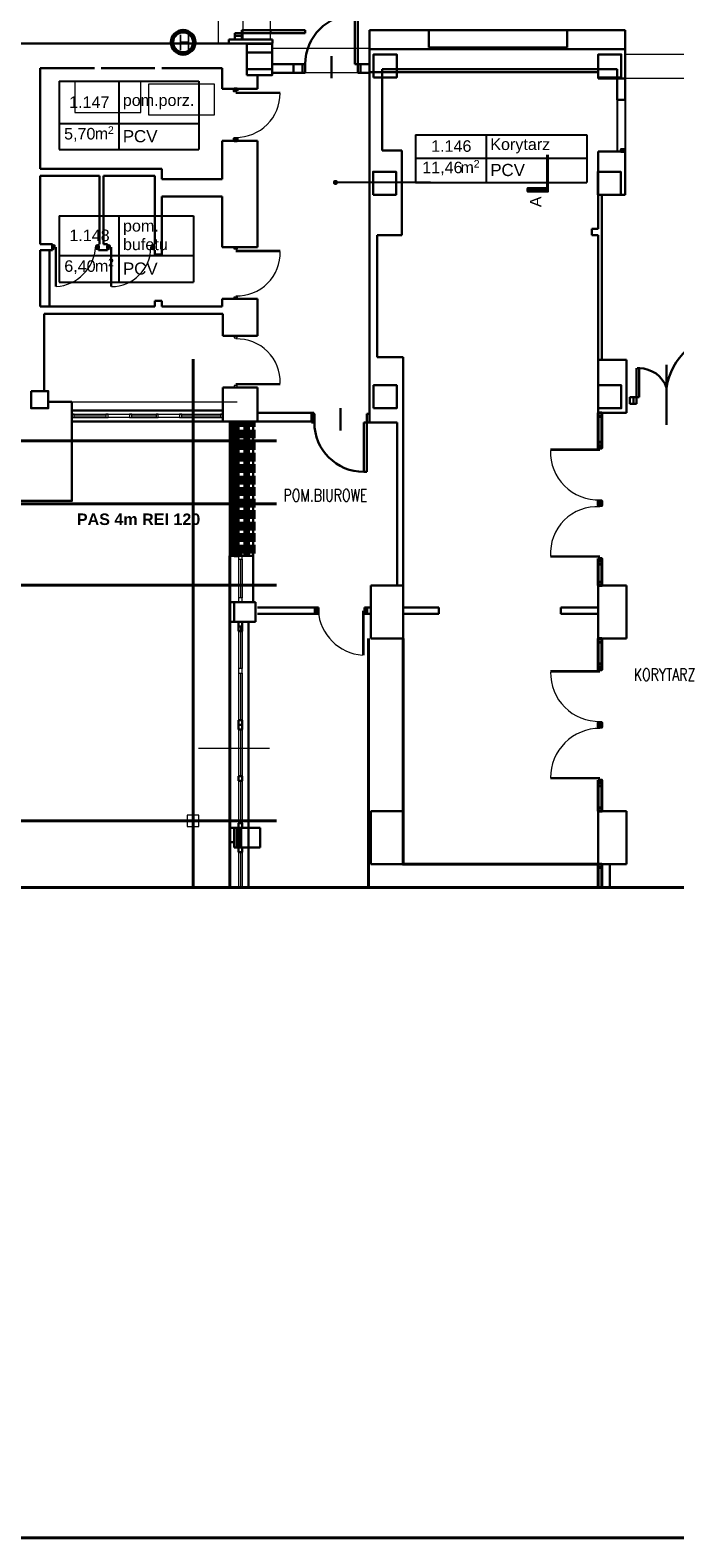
# Model space of a CAD drawing. Header units: millimetres. Extents: x 6612728327 to 6612744462, y 5733542327 to 5733552841.
# Tile 62 of 124: x 6612737766 to 6612738886, y 5733542327 to 5733544947. Entities that reach past the tile are written whole.
import ezdxf

# ---------------------------------------------------------------- set-up
doc = ezdxf.new("R2010")
doc.units = ezdxf.units.MM
doc.header["$MEASUREMENT"] = 0
doc.set_wipeout_variables(frame=1)
doc.linetypes.add('Wipeout_Contour', pattern=[1000, 0, -1000])
for name, color, linetype in [('!!!!_SCIANY GRUBE', 7, 'Continuous'), ('1_ppoż PODZIAL STREF propoz', 7, 'Continuous'), ('_ ARKUSZ _ 01 _ RAMKA', 7, 'Continuous'), ('_ATECHN-MEBLE', 7, 'Continuous'), ('A_A-OPISY POM', 7, 'Continuous'), ('A_ocieplenie', 7, 'Continuous'), ('A_ocieplenie wełna', 7, 'Continuous'), ('A_osłona RTG', 7, 'Continuous'), ('A_SCIANY PROJ. 18 wewn', 7, 'Continuous'), ('A_STOLARKA istn', 7, 'Continuous'), ('A_Stolarka_drzw_wew', 192, 'Continuous'), ('A_Stolarka_okna', 7, 'Continuous'), ('A_wypełnienie', 7, 'Continuous'), ('dwa_DRZWI', 7, 'Continuous'), ('dwa_TEXT_50', 7, 'Continuous'), ('inw_PODCIĄGI', 7, 'Continuous'), ('inw_STOLARKA', 7, 'Continuous'), ('inw_STOLARKAOKIENNA', 7, 'Continuous'), ('inw_słupy STAL', 7, 'Continuous'), ('inw_WIDOK', 7, 'Continuous')]:
    doc.layers.add(name, color=color, linetype=linetype)
doc.styles.add('GENERATED_STYLE_1', font='arial.ttf')
doc.styles.add('GENERATED_STYLE_5', font='arialbd_0.ttf')

msp = doc.modelspace()

# ---------------------------------------------------------------- hatches: boundary and pattern name
at = {"layer": 'A_A-OPISY POM', "linetype": 'Continuous', "lineweight": 25}
msp.add_hatch(color=7, dxfattribs=at).paths.add_polyline_path([(6612738291.70596, 5733544682.30103, 1), (6612738300.70596, 5733544682.30103, 1)])

# ---------------------------------------------------------------- linework, layer by layer
at = {"layer": '!!!!_SCIANY GRUBE', "color": 7, "lineweight": 30}
for p, q in [((6612738355.516488, 5733544946.844683), (6612738355.516488, 5733544872.844683)), ((6612738355.516488, 5733544946.844683), (6612738799.516489, 5733544946.844683)), ((6612738458.516488, 5733544916.844683), (6612738458.516488, 5733544946.844683)), ((6612738698.516488, 5733544916.844683), (6612738698.516488, 5733544946.844683)), ((6612738799.516489, 5733544862.844683), (6612738799.516489, 5733544946.844683)), ((6612738092.516487, 5733544923.844683), (6612737714.516487, 5733544923.844683)), ((6612738186.516487, 5733544923.844683), (6612738088.669699, 5733544923.844683)), ((6612738111.279801, 5733544923.844683), (6612738111.279801, 5733544930.756174)), ((6612738111.279801, 5733544930.756174), (6612738186.606308, 5733544930.756174)), ((6612738186.516487, 5733544923.844683), (6612738186.516487, 5733544922.844683)), ((6612738186.606308, 5733544930.756174), (6612738186.606308, 5733544924.302188)), ((6612738458.516488, 5733544916.844683), (6612738698.516488, 5733544916.844683)), ((6612738355.516488, 5733544913.844683), (6612738577.516488, 5733544913.844683)), ((6612738357.516488, 5733544913.844683), (6612738577.516488, 5733544913.844683)), ((6612738578.016488, 5733544913.844683), (6612738799.516489, 5733544913.844683)), ((6612738578.016488, 5733544913.844683), (6612738799.516489, 5733544913.844683)), ((6612738799.516489, 5733544850.799681), (6612738799.516489, 5733544913.844683)), ((6612738799.516489, 5733544850.799681), (6612738799.516489, 5733544913.844683)), ((6612737877.516487, 5733544880.844683), (6612737783.516487, 5733544880.844683)), ((6612737783.516487, 5733544880.844683), (6612737783.516487, 5733544705.844683)), ((6612737982.516487, 5733544880.844683), (6612737889.516487, 5733544880.844683)), ((6612738099.516487, 5733544880.844683), (6612737994.516487, 5733544880.844683)), ((6612738099.516487, 5733544880.844683), (6612738012.539345, 5733544880.844683)), ((6612738099.516487, 5733544880.844683), (6612738099.516487, 5733544844.844683)), ((6612738099.516487, 5733544880.844683), (6612738099.516487, 5733544844.844683)), ((6612738160.516487, 5733544868.844683), (6612738160.516487, 5733544844.844683)), ((6612738160.516487, 5733544868.844683), (6612738160.516487, 5733544844.844683)), ((6612738752.516488, 5733544873.844683), (6612738355.516488, 5733544873.844683)), ((6612738355.516488, 5733544737.844683), (6612738355.516488, 5733544873.844683)), ((6612738377.516488, 5733544850.799681), (6612738377.516488, 5733544878.844683)), ((6612738785.516489, 5733544878.844683), (6612738377.516488, 5733544878.844683)), ((6612738785.516489, 5733544878.844683), (6612738377.516488, 5733544878.844683)), ((6612738377.516488, 5733544737.844683), (6612738377.516488, 5733544873.844683)), ((6612738752.516488, 5733544862.844683), (6612738752.516488, 5733544873.844683)), ((6612738785.516489, 5733544850.799681), (6612738785.516489, 5733544878.844683)), ((6612738785.516489, 5733544850.799681), (6612738785.516489, 5733544878.844683)), ((6612738160.516487, 5733544844.844683), (6612738099.516487, 5733544844.844683)), ((6612738160.516487, 5733544844.844683), (6612738099.516487, 5733544844.844683)), ((6612738785.516488, 5733544862.844683), (6612738752.516488, 5733544862.844683)), ((6612738785.516488, 5733544825.844683), (6612738785.516488, 5733544862.844683)), ((6612738799.516489, 5733544862.844683), (6612738785.516488, 5733544862.844683)), ((6612738799.516489, 5733544825.844683), (6612738799.516489, 5733544862.844683)), ((6612738785.516488, 5733544825.844683), (6612738799.516489, 5733544825.844683)), ((6612738160.516487, 5733544754.844683), (6612738099.516487, 5733544754.844683)), ((6612738099.516487, 5733544754.844683), (6612738099.516487, 5733544687.844683)), ((6612738160.516487, 5733544754.844683), (6612738099.516487, 5733544754.844683)), ((6612738355.516488, 5733544737.844683), (6612738355.516488, 5733544590.844683)), ((6612738411.516488, 5733544737.844683), (6612738377.516488, 5733544737.844683)), ((6612738411.516488, 5733544590.844683), (6612738411.516488, 5733544737.844683)), ((6612738752.516488, 5733544735.844683), (6612738799.516489, 5733544735.844683)), ((6612738752.516488, 5733544667.844683), (6612738752.516488, 5733544735.844683)), ((6612738799.516489, 5733544660.957775), (6612738799.516489, 5733544735.844683)), ((6612737783.516487, 5733544705.844683), (6612737877.516487, 5733544705.844683)), ((6612737783.516487, 5733544693.844683), (6612737783.516487, 5733544574.844683)), ((6612737783.516487, 5733544693.844683), (6612737886.516487, 5733544693.844683)), ((6612737877.516487, 5733544705.844683), (6612737889.516487, 5733544705.844683)), ((6612737886.516487, 5733544693.844683), (6612737886.516487, 5733544574.844683)), ((6612737889.516487, 5733544705.844683), (6612737982.516487, 5733544705.844683)), ((6612737893.516487, 5733544693.844683), (6612737982.516487, 5733544693.844683)), ((6612737893.516487, 5733544693.844683), (6612737893.516487, 5733544574.844683)), ((6612737982.516487, 5733544705.844683), (6612737994.516487, 5733544705.844683)), ((6612737982.516487, 5733544693.844683), (6612737982.516487, 5733544574.844683)), ((6612737994.516487, 5733544705.844683), (6612737994.516487, 5733544687.844683)), ((6612737994.516487, 5733544687.844683), (6612738099.516487, 5733544687.844683)), ((6612737994.516487, 5733544657.844683), (6612738099.516487, 5733544657.844683)), ((6612737994.516487, 5733544657.844683), (6612737994.516487, 5733544556.844683)), ((6612738752.516488, 5733544601.844683), (6612738752.516488, 5733544668.844683)), ((6612738752.516488, 5733544660.957775), (6612738799.516489, 5733544660.957775)), ((6612738758.516488, 5733544373.844682), (6612738758.516488, 5733544660.957775)), ((6612738099.516487, 5733544594.849288), (6612738099.516487, 5733544569.844683)), ((6612738160.516487, 5733544594.849288), (6612738160.516487, 5733544569.844683)), ((6612738355.516488, 5733544378.844682), (6612738355.516488, 5733544590.844683)), ((6612738368.516488, 5733544590.844683), (6612738368.516488, 5733544378.844682)), ((6612738411.516488, 5733544590.844683), (6612738368.516488, 5733544590.844683)), ((6612738752.516488, 5733544601.844683), (6612738741.516488, 5733544601.844683)), ((6612738741.516488, 5733544601.844683), (6612738741.516488, 5733544590.844683)), ((6612738752.516488, 5733544590.844683), (6612738741.516488, 5733544590.844683)), ((6612738752.516488, 5733544373.844682), (6612738752.516488, 5733544590.844683)), ((6612737783.516487, 5733544574.844683), (6612737804.516487, 5733544574.844683)), ((6612737783.516487, 5733544564.844683), (6612737783.516487, 5733544466.844682)), ((6612737783.516487, 5733544564.844683), (6612737804.516487, 5733544564.844683)), ((6612737799.516487, 5733544466.844682), (6612737799.516487, 5733544564.844683)), ((6612737804.516487, 5733544564.844683), (6612737804.516487, 5733544574.844683)), ((6612737884.516487, 5733544574.844683), (6612737886.516487, 5733544574.844683)), ((6612737884.516487, 5733544564.844683), (6612737884.516487, 5733544574.844683)), ((6612737884.516487, 5733544564.844683), (6612737900.516487, 5733544564.844683)), ((6612737893.516487, 5733544574.844683), (6612737900.516487, 5733544574.844683)), ((6612737900.516487, 5733544564.844683), (6612737900.516487, 5733544574.844683)), ((6612737980.516487, 5733544574.844683), (6612737982.516487, 5733544574.844683)), ((6612737980.516487, 5733544564.844683), (6612737980.516487, 5733544574.844683)), ((6612737980.516487, 5733544564.844683), (6612737982.516487, 5733544564.844683)), ((6612737982.516487, 5733544564.844683), (6612737982.516487, 5733544556.844683)), ((6612737994.516487, 5733544556.844683), (6612737982.516487, 5733544556.844683)), ((6612738160.516487, 5733544569.844683), (6612738099.516487, 5733544569.844683)), ((6612738160.516487, 5733544569.844683), (6612738099.516487, 5733544569.844683)), ((6612737982.516487, 5733544476.844682), (6612737982.516487, 5733544466.844682)), ((6612737994.516487, 5733544476.844682), (6612737982.516487, 5733544476.844682)), ((6612737994.516487, 5733544476.844682), (6612737994.516487, 5733544466.844682)), ((6612738099.516487, 5733544479.844682), (6612738099.516487, 5733544466.844682)), ((6612738160.516487, 5733544479.844682), (6612738099.516487, 5733544479.844682)), ((6612738099.516487, 5733544479.844682), (6612738099.516487, 5733544466.844682)), ((6612738160.516487, 5733544479.844682), (6612738099.516487, 5733544479.844682)), ((6612738099.516487, 5733544479.844682), (6612738099.516487, 5733544466.844682)), ((6612738099.516487, 5733544479.844682), (6612738099.516487, 5733544466.844682)), ((6612738160.516487, 5733544479.844682), (6612738160.516487, 5733544449.844682)), ((6612737783.516487, 5733544466.844682), (6612737982.516487, 5733544466.844682)), ((6612737790.516487, 5733544453.844682), (6612737790.516487, 5733544320.991133)), ((6612737790.516487, 5733544453.844682), (6612737935.516487, 5733544453.844682)), ((6612737935.516487, 5733544453.844682), (6612738100.516487, 5733544453.844682)), ((6612737994.516487, 5733544466.844682), (6612738099.516487, 5733544466.844682)), ((6612738012.539345, 5733544466.844682), (6612738099.516487, 5733544466.844682)), ((6612738100.516487, 5733544453.844682), (6612738100.516487, 5733544415.844682)), ((6612738160.516487, 5733544453.844682), (6612738160.516487, 5733544434.844682)), ((6612738160.516487, 5733544434.844682), (6612738160.516487, 5733544415.844682)), ((6612738160.516487, 5733544415.844682), (6612738100.516487, 5733544415.844682)), ((6612738355.516488, 5733544378.844682), (6612738355.516488, 5733544289.844682)), ((6612738413.516488, 5733544378.844682), (6612738368.516488, 5733544378.844682)), ((6612738413.516488, 5733544289.844682), (6612738413.516488, 5733544378.844682)), ((6612738752.516488, 5733544373.844682), (6612738801.516489, 5733544373.844682)), ((6612738752.516488, 5733544373.844682), (6612738752.516488, 5733544281.844682)), ((6612738801.516489, 5733544373.844682), (6612738801.516489, 5733544281.844682)), ((6612738160.516487, 5733544325.844682), (6612738100.516487, 5733544325.844682)), ((6612738100.516487, 5733544325.844682), (6612738100.516487, 5733544298.844682)), ((6612738160.516487, 5733544325.844682), (6612738100.516487, 5733544325.844682)), ((6612738100.516487, 5733544325.844682), (6612738100.516487, 5733544266.844682)), ((6612737838.516487, 5733544300.844682), (6612737797.516487, 5733544300.844682)), ((6612738355.516488, 5733544265.367189), (6612738355.516488, 5733544289.844682)), ((6612738362.516488, 5733544289.844682), (6612738402.516488, 5733544289.844682)), ((6612738413.516488, 5733544289.844682), (6612738413.516488, 5733543981.844682)), ((6612738112.672924, 5733544266.844682), (6612738112.672924, 5733544033.352242)), ((6612738160.516487, 5733544281.844682), (6612738258.516488, 5733544281.844682)), ((6612738258.516488, 5733544266.844682), (6612738258.516488, 5733544281.844682)), ((6612738355.516488, 5733544265.367189), (6612738403.516488, 5733544265.367189)), ((6612738403.516488, 5733544265.367189), (6612738403.516488, 5733543981.844682)), ((6612738752.516488, 5733544281.844682), (6612738801.516489, 5733544281.844682)), ((6612738357.516488, 5733543981.844682), (6612738357.516488, 5733543889.844681)), ((6612738357.516488, 5733543981.844682), (6612738413.516488, 5733543981.844682)), ((6612738413.516488, 5733543981.844682), (6612738413.516488, 5733543889.844681)), ((6612738752.516488, 5733543981.844682), (6612738801.516489, 5733543981.844682)), ((6612738752.516488, 5733543981.844682), (6612738752.516488, 5733543889.844681)), ((6612738801.516489, 5733543981.844682), (6612738801.516489, 5733543889.844681)), ((6612738120.515432, 5733543952.844682), (6612738157.031273, 5733543952.844682)), ((6612738120.515432, 5733543918.844556), (6612738120.515432, 5733543952.844682)), ((6612738157.031273, 5733543918.844681), (6612738157.031273, 5733543952.844682)), ((6612738160.516487, 5733543943.844682), (6612738266.516488, 5733543943.844682)), ((6612738160.516487, 5733543932.844682), (6612738266.516488, 5733543932.844682)), ((6612738266.516488, 5733543943.844682), (6612738266.516488, 5733543932.844682)), ((6612738346.516488, 5733543943.844682), (6612738357.516488, 5733543943.844682)), ((6612738346.516488, 5733543943.844682), (6612738346.516488, 5733543932.844682)), ((6612738346.516488, 5733543932.844682), (6612738357.516488, 5733543932.844682)), ((6612738475.516488, 5733543943.844682), (6612738413.516488, 5733543943.844682)), ((6612738475.516488, 5733543932.844682), (6612738413.516488, 5733543932.844682)), ((6612738475.516488, 5733543943.844682), (6612738475.516488, 5733543932.844682)), ((6612738752.516488, 5733543943.844682), (6612738687.516488, 5733543943.844682)), ((6612738687.516488, 5733543943.844682), (6612738687.516488, 5733543932.844682)), ((6612738752.516488, 5733543932.844682), (6612738687.516488, 5733543932.844682)), ((6612738120.515432, 5733543918.844556), (6612738157.031273, 5733543918.844681)), ((6612738357.516488, 5733543889.844681), (6612738413.516488, 5733543889.844681)), ((6612738752.516488, 5733543889.844681), (6612738801.516489, 5733543889.844681)), ((6612738357.516488, 5733543589.844681), (6612738357.516488, 5733543497.844681)), ((6612738357.516488, 5733543589.844681), (6612738413.516488, 5733543589.844681)), ((6612738413.516488, 5733543589.844681), (6612738413.516488, 5733543497.844681)), ((6612738752.516488, 5733543589.844681), (6612738801.516489, 5733543589.844681)), ((6612738752.516488, 5733543589.844681), (6612738752.516488, 5733543497.844681)), ((6612738801.516489, 5733543589.844681), (6612738801.516489, 5733543497.844681)), ((6612738120.516487, 5733543526.844681), (6612738120.516487, 5733543560.844681)), ((6612738120.516487, 5733543560.844681), (6612738165.516487, 5733543560.844681)), ((6612738165.516487, 5733543526.844681), (6612738165.516487, 5733543560.844681)), ((6612738120.516487, 5733543526.844681), (6612738165.516487, 5733543526.844681)), ((6612738357.516488, 5733543497.844681), (6612738413.516488, 5733543497.844681)), ((6612738752.516488, 5733543497.844681), (6612738801.516489, 5733543497.844681))]:
    msp.add_line(p, q, dxfattribs=at)
at = {"layer": '!!!!_SCIANY GRUBE', "color": 7, "lineweight": 30, "flags": 128}
for points in [[(6612738142.516487, 5733544868.844683), (6612738186.516487, 5733544868.844683), (6612738186.516487, 5733544922.844683), (6612738142.516487, 5733544922.844683)], [(6612738142.516487, 5733544868.844683), (6612738186.516487, 5733544868.844683), (6612738186.516487, 5733544922.844683), (6612738142.516487, 5733544922.844683)], [(6612738362.516488, 5733544864.844683), (6612738402.516488, 5733544864.844683), (6612738402.516488, 5733544904.844683), (6612738362.516488, 5733544904.844683)], [(6612738752.516488, 5733544864.844683), (6612738792.516489, 5733544864.844683), (6612738792.516489, 5733544904.844683), (6612738752.516488, 5733544904.844683)], [(6612738339.813534, 5733544887.844683), (6612738355.516488, 5733544887.844683), (6612738355.516488, 5733544872.844683), (6612738339.813534, 5733544872.844683)], [(6612738361.516488, 5733544660.957775), (6612738401.516488, 5733544660.957775), (6612738401.516488, 5733544700.957775), (6612738361.516488, 5733544700.957775)], [(6612738751.516488, 5733544660.957775), (6612738791.516489, 5733544660.957775), (6612738791.516489, 5733544700.957775), (6612738751.516488, 5733544700.957775)], [(6612737767.516487, 5733544319.844682), (6612737797.516487, 5733544319.844682), (6612737797.516487, 5733544289.844682), (6612737767.516487, 5733544289.844682)], [(6612737767.516487, 5733544319.844682), (6612737797.516487, 5733544319.844682), (6612737797.516487, 5733544289.844682), (6612737767.516487, 5733544289.844682)], [(6612738362.516488, 5733544289.844682), (6612738402.516488, 5733544289.844682), (6612738402.516488, 5733544329.844682), (6612738362.516488, 5733544329.844682)], [(6612738752.516488, 5733544289.844682), (6612738792.516489, 5733544289.844682), (6612738792.516489, 5733544329.844682), (6612738752.516488, 5733544329.844682)], [(6612738128.0159, 5733543918.844603), (6612738128.0159, 5733543910.844603), (6612738134.0159, 5733543910.844603), (6612738134.0159, 5733543918.844603)], [(6612738128.0159, 5733543910.844603), (6612738128.0159, 5733543902.844603), (6612738134.0159, 5733543902.844603), (6612738134.0159, 5733543910.844603)], [(6612738128.016487, 5733543747.844681), (6612738128.016487, 5733543739.844681), (6612738134.016487, 5733543739.844681), (6612738134.016487, 5733543747.844681)], [(6612738128.016487, 5733543739.844681), (6612738128.016487, 5733543731.844681), (6612738134.016487, 5733543731.844681), (6612738134.016487, 5733543739.844681)], [(6612738128.016487, 5733543650.844681), (6612738128.016487, 5733543642.844681), (6612738134.016487, 5733543642.844681), (6612738134.016487, 5733543650.844681)], [(6612738112.672924, 5733543560.844681), (6612738120.516487, 5733543560.844681), (6612738120.516487, 5733543535.844681), (6612738112.672924, 5733543535.844681)], [(6612738128.016487, 5733543568.844681), (6612738128.016487, 5733543560.844681), (6612738134.016487, 5733543560.844681), (6612738134.016487, 5733543568.844681)], [(6612738128.016487, 5733543526.844681), (6612738128.016487, 5733543518.844681), (6612738134.016487, 5733543518.844681), (6612738134.016487, 5733543526.844681)]]:
    msp.add_lwpolyline(points, close=True, dxfattribs=at)
for points in [[(6612738186.516487, 5733544922.844683), (6612738186.516487, 5733544887.844683), (6612738223.221487, 5733544887.844683), (6612738223.221487, 5733544872.844683), (6612738186.516487, 5733544872.844683)], [(6612738223.235227, 5733544872.867108), (6612738238.813533, 5733544872.844683), (6612738238.813533, 5733544887.561009), (6612738223.235227, 5733544887.561009)], [(6612738160.516487, 5733544754.844683), (6612738160.516487, 5733544594.849288)], [(6612738099.516487, 5733544687.844683), (6612738099.516487, 5733544695.849288)], [(6612738099.516487, 5733544594.849288), (6612738099.516487, 5733544657.844683)], [(6612737639.516487, 5733544128.844682), (6612737838.516487, 5733544128.844682), (6612737838.516487, 5733544300.844682)], [(6612738112.672924, 5733544266.844682), (6612738112.672924, 5733544033.352242)], [(6612738120.516487, 5733543952.844682), (6612738112.672924, 5733543952.844682), (6612738112.672924, 5733543918.844556), (6612738120.515432, 5733543918.844556)], [(6612738112.672924, 5733543952.844682), (6612738120.516487, 5733543952.844682), (6612738120.516487, 5733543918.844681), (6612738112.672924, 5733543918.844681), (6612738112.672924, 5733543952.844682), (6612738112.672924, 5733543918.844556)], [(6612738112.672924, 5733543574.153117), (6612738112.672924, 5733543573.092225)]]:
    msp.add_lwpolyline(points, dxfattribs=at)
at = {"layer": '!!!!_SCIANY GRUBE', "color": 7, "lineweight": 30}
msp.add_lwpolyline([(6612738142.516488, 5733544878.844683), (6612738186.516488, 5733544878.844683), (6612738186.516488, 5733544907.844683), (6612738142.516488, 5733544907.844683)], close=True, dxfattribs=at)
msp.add_lwpolyline([(6612738142.516488, 5733544878.844683), (6612738186.516488, 5733544878.844683), (6612738186.516488, 5733544907.844683), (6612738142.516488, 5733544907.844683)], close=True, dxfattribs=at)
msp.add_lwpolyline([(6612738142.516488, 5733544878.844683), (6612738186.516488, 5733544878.844683), (6612738186.516488, 5733544907.844683), (6612738142.516488, 5733544907.844683)], close=True, dxfattribs=at)
at = {"color": 7, "lineweight": 40}
for radius in [20.893827, 17.893827]:
    msp.add_circle((6612738031.648135, 5733544925.727597), radius, dxfattribs=at)
at = {"layer": '1_ppoż PODZIAL STREF propoz', "color": 7, "lineweight": 30}
msp.add_line((6612738772.516488, 5733543457.131468), (6612738772.516488, 5733543497.844681), dxfattribs=at)
at = {"layer": '_ ARKUSZ _ 01 _ RAMKA', "color": 7, "lineweight": 40}
msp.add_line((6612730761.600903, 5733543457.131468), (6612744298.273997, 5733543457.131468), dxfattribs=at)
at = {"layer": '_ATECHN-MEBLE', "color": 7, "lineweight": 18, "flags": 128}
for points in [[(6612737958.445966, 5733544856.882498), (6612737843.445966, 5733544856.882498), (6612737843.445966, 5733544803.882498), (6612737958.445966, 5733544803.882498)], [(6612738086.410131, 5733544852.757148), (6612737971.410131, 5733544852.757148), (6612737971.410131, 5733544799.757148), (6612738086.410131, 5733544799.757148)]]:
    msp.add_lwpolyline(points, close=True, dxfattribs=at)
at = {"layer": 'A_A-OPISY POM', "color": 7, "lineweight": 25}
for p, q in [((6612737816.092628, 5733544858.089655), (6612738058.882836, 5733544858.089655)), ((6612737816.092628, 5733544858.089655), (6612737816.092628, 5733544739.638767)), ((6612737919.854108, 5733544858.089655), (6612737919.854108, 5733544739.638767)), ((6612738058.882836, 5733544858.089655), (6612738058.882836, 5733544739.638767)), ((6612737816.092628, 5733544784.538231), (6612738058.882836, 5733544784.538231)), ((6612738435.128839, 5733544765.27474), (6612738732.877417, 5733544765.27474)), ((6612738435.128839, 5733544765.27474), (6612738435.128839, 5733544682.30103)), ((6612738557.995898, 5733544765.27474), (6612738557.995898, 5733544682.30103)), ((6612738732.877417, 5733544765.27474), (6612738732.877417, 5733544682.30103)), ((6612737816.092628, 5733544739.638767), (6612738058.882836, 5733544739.638767)), ((6612738435.128839, 5733544724.531333), (6612738732.877417, 5733544724.531333)), ((6612738435.128839, 5733544682.30103), (6612738732.877417, 5733544682.30103)), ((6612737816.443417, 5733544624.031696), (6612738049.733034, 5733544624.031696)), ((6612737816.443417, 5733544624.031696), (6612737816.443417, 5733544508.784162)), ((6612737920.204897, 5733544624.031696), (6612737920.204897, 5733544508.784162)), ((6612738049.733034, 5733544624.031696), (6612738049.733034, 5733544508.784162)), ((6612737816.443417, 5733544555.413146), (6612738049.733034, 5733544555.413146)), ((6612737816.443417, 5733544508.784162), (6612738049.733034, 5733544508.784162))]:
    msp.add_line(p, q, dxfattribs=at)
at = {"layer": 'A_A-OPISY POM', "color": 7, "lineweight": 25, "flags": 128}
msp.add_lwpolyline([(6612738461.288248, 5733544682.30103), (6612738296.20596, 5733544682.30103)], dxfattribs=at)
at = {"layer": 'A_ocieplenie', "color": 7, "lineweight": 40}
msp.add_line((6612738112.672924, 5733544033.352242), (6612738112.672924, 5733543457.131468), dxfattribs=at)
at = {"layer": 'A_ocieplenie wełna', "color": 7, "lineweight": 200}
msp.add_line((6612738128.260586, 5733543560.844681), (6612738128.260586, 5733543526.844681), dxfattribs=at)
at = {"layer": 'A_SCIANY PROJ. 18 wewn', "color": 7}
for p, q in [((6612738785.516488, 5733544830.43652), (6612738785.516488, 5733544735.844683)), ((6612738799.516489, 5733544830.43652), (6612738799.516489, 5733544735.844683))]:
    msp.add_line(p, q, dxfattribs=at)
at = {"layer": 'A_STOLARKA istn', "color": 7, "lineweight": 40}
for p, q in [((6612738752.516488, 5733544281.844682), (6612738752.516488, 5733544224.844682)), ((6612738758.516488, 5733544281.844682), (6612738758.516488, 5733544224.844682)), ((6612738752.516488, 5733544024.844682), (6612738752.516488, 5733543981.844682)), ((6612738758.516488, 5733544024.844682), (6612738758.516488, 5733543981.844682)), ((6612738752.516488, 5733543889.844681), (6612738752.516488, 5733543839.844681)), ((6612738758.516488, 5733543889.844681), (6612738758.516488, 5733543839.844681)), ((6612738752.516488, 5733543639.844681), (6612738752.516488, 5733543589.844681)), ((6612738758.516488, 5733543639.844681), (6612738758.516488, 5733543589.844681)), ((6612738752.516488, 5733543497.844681), (6612738752.516488, 5733543457.131468)), ((6612738758.516488, 5733543497.844681), (6612738758.516488, 5733543457.131468))]:
    msp.add_line(p, q, dxfattribs=at)
at = {"layer": 'A_STOLARKA istn', "color": 7, "lineweight": 40, "flags": 128}
for points in [[(6612738752.516488, 5733544275.844682), (6612738758.516488, 5733544275.844682), (6612738758.516488, 5733544281.844682), (6612738752.516488, 5733544281.844682)], [(6612738752.516488, 5733544224.844682), (6612738758.516488, 5733544224.844682), (6612738758.516488, 5733544230.844682), (6612738752.516488, 5733544230.844682)], [(6612738752.516488, 5733544018.844682), (6612738758.516488, 5733544018.844682), (6612738758.516488, 5733544024.844682), (6612738752.516488, 5733544024.844682)], [(6612738752.516488, 5733543981.844682), (6612738758.516488, 5733543981.844682), (6612738758.516488, 5733543987.844682), (6612738752.516488, 5733543987.844682)], [(6612738752.516488, 5733543883.844681), (6612738758.516488, 5733543883.844681), (6612738758.516488, 5733543889.844681), (6612738752.516488, 5733543889.844681)], [(6612738752.516488, 5733543839.844681), (6612738758.516488, 5733543839.844681), (6612738758.516488, 5733543845.844681), (6612738752.516488, 5733543845.844681)], [(6612738752.516488, 5733543633.844681), (6612738758.516488, 5733543633.844681), (6612738758.516488, 5733543639.844681), (6612738752.516488, 5733543639.844681)], [(6612738752.516488, 5733543589.844681), (6612738758.516488, 5733543589.844681), (6612738758.516488, 5733543595.844681), (6612738752.516488, 5733543595.844681)], [(6612738752.516488, 5733543491.844681), (6612738758.516488, 5733543491.844681), (6612738758.516488, 5733543497.844681), (6612738752.516488, 5733543497.844681)]]:
    msp.add_lwpolyline(points, close=True, dxfattribs=at)
at = {"layer": 'A_Stolarka_drzw_wew', "color": 7, "lineweight": 30}
for p, q in [((6612738329.813534, 5733544887.844683), (6612738329.813534, 5733544973.844683)), ((6612738334.813534, 5733544973.844683), (6612738334.813534, 5733544887.844683)), ((6612738133.627832, 5733544941.854948), (6612738133.627832, 5733544946.854948)), ((6612738133.627832, 5733544946.854948), (6612738243.47658, 5733544946.854948)), ((6612738243.47658, 5733544946.854948), (6612738243.47658, 5733544941.854948)), ((6612738121.627832, 5733544941.854948), (6612738121.627832, 5733544936.854948)), ((6612738133.627832, 5733544941.854948), (6612738121.627832, 5733544941.854948)), ((6612738121.627832, 5733544936.854948), (6612738133.627832, 5733544936.854948)), ((6612738121.627832, 5733544936.854948), (6612738121.627832, 5733544930.354948)), ((6612738133.627832, 5733544936.854948), (6612738121.627832, 5733544936.854948)), ((6612738121.627832, 5733544930.354948), (6612738133.627832, 5733544930.354948)), ((6612738243.627832, 5733544941.854948), (6612738133.627832, 5733544941.854948)), ((6612738133.627832, 5733544936.854948), (6612738133.627832, 5733544941.854948)), ((6612738133.627832, 5733544941.854948), (6612738243.627832, 5733544941.854948)), ((6612738133.627832, 5733544930.354948), (6612738133.627832, 5733544936.854948)), ((6612738289.313534, 5733544863.295815), (6612738289.313534, 5733544901.618934)), ((6612738238.813533, 5733544872.844683), (6612738238.813533, 5733544887.844683)), ((6612738238.813533, 5733544887.844683), (6612738243.813533, 5733544887.844683)), ((6612738243.813533, 5733544872.844683), (6612738238.813533, 5733544872.844683)), ((6612738243.813533, 5733544887.844683), (6612738243.813533, 5733544872.844683)), ((6612738334.813534, 5733544887.844683), (6612738329.813534, 5733544887.844683)), ((6612738339.813534, 5733544887.844683), (6612738334.813534, 5733544887.844683)), ((6612738334.813534, 5733544887.844683), (6612738334.813534, 5733544872.844683)), ((6612738334.813534, 5733544872.844683), (6612738339.813534, 5733544872.844683)), ((6612738339.813534, 5733544872.844683), (6612738339.813534, 5733544887.844683)), ((6612738818.8547, 5733544359.356101), (6612738818.8547, 5733544309.356101)), ((6612738824.8547, 5733544359.356101), (6612738819.8547, 5733544359.356101)), ((6612738823.8547, 5733544309.356101), (6612738823.8547, 5733544359.356101)), ((6612738823.8547, 5733544309.356101), (6612738823.8547, 5733544359.356101)), ((6612738871.11192, 5733544261.252778), (6612738871.11192, 5733544365.124705)), ((6612738871.11192, 5733544313.188742), (6612738871.11192, 5733544325.688742)), ((6612738305.016488, 5733544289.916058), (6612738305.016488, 5733544251.592938)), ((6612738807.3547, 5733544309.356101), (6612738813.8547, 5733544309.356101)), ((6612738807.3547, 5733544297.356101), (6612738807.3547, 5733544309.356101)), ((6612738813.8547, 5733544297.356101), (6612738807.3547, 5733544297.356101)), ((6612738813.8547, 5733544309.356101), (6612738818.8547, 5733544309.356101)), ((6612738813.8547, 5733544297.356101), (6612738813.8547, 5733544309.356101)), ((6612738813.8547, 5733544309.356101), (6612738813.8547, 5733544297.356101)), ((6612738818.8547, 5733544297.356101), (6612738813.8547, 5733544297.356101)), ((6612738818.8547, 5733544309.356101), (6612738818.8547, 5733544297.356101)), ((6612738818.8547, 5733544309.356101), (6612738823.8547, 5733544309.356101)), ((6612738254.516488, 5733544280.367189), (6612738254.516488, 5733544265.367189)), ((6612738259.516488, 5733544280.367189), (6612738254.516488, 5733544280.367189)), ((6612738254.516488, 5733544265.367189), (6612738259.516488, 5733544265.367189)), ((6612738259.516488, 5733544265.367189), (6612738259.516488, 5733544280.367189)), ((6612738350.516488, 5733544265.367189), (6612738345.516488, 5733544265.367189)), ((6612738345.516488, 5733544265.367189), (6612738345.516488, 5733544179.367189)), ((6612738350.516488, 5733544280.367189), (6612738355.516488, 5733544280.367189)), ((6612738350.516488, 5733544265.367189), (6612738350.516488, 5733544280.367189)), ((6612738350.516488, 5733544179.367189), (6612738350.516488, 5733544265.367189)), ((6612738355.516488, 5733544265.367189), (6612738350.516488, 5733544265.367189)), ((6612738355.516488, 5733544280.367189), (6612738355.516488, 5733544265.367189)), ((6612738345.516488, 5733544179.367189), (6612738350.516488, 5733544179.367189))]:
    msp.add_line(p, q, dxfattribs=at)
for centre, radius, start, end in [((6612738329.813534, 5733544887.844683), 86, 90, 180), ((6612738979.8547, 5733544309.356101), 109.962481, 92.606209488, 171.458562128), ((6612738823.8547, 5733544309.356101), 50, 19.06564867, 90), ((6612738345.516488, 5733544265.367189), 86, 180, 270)]:
    msp.add_arc(centre, radius, start, end, dxfattribs=at)
at = {"layer": 'A_Stolarka_okna', "color": 7, "lineweight": 20}
msp.add_line((6612738181.617853, 5733543699.01761), (6612738058.181492, 5733543699.01761), dxfattribs=at)
at = {"layer": 'dwa_DRZWI', "color": 7, "lineweight": 20}
msp.add_lwpolyline([(6612738184.015898, 5733544944.928311), (6612738184.015898, 5733544940.344977)], dxfattribs=at)
at = {"layer": 'dwa_TEXT_50', "color": 7, "lineweight": 40}
msp.add_lwpolyline([(6612738664.565747, 5733544730.364297), (6612738664.565648, 5733544667.014141), (6612738630.52141, 5733544667.014194)], dxfattribs=at)
msp.add_lwpolyline([(6612738664.565648, 5733544667.014141), (6612738664.565655, 5733544671.874025), (6612738630.521418, 5733544671.874078), (6612738630.52141, 5733544667.014194)], close=True, dxfattribs=at)
at = {"layer": 'inw_PODCIĄGI', "color": 7, "lineweight": 18}
for p, q in [((6612738135.387844, 5733545129.844683), (6612738135.387844, 5733544929.844683)), ((6612738182.516487, 5733545129.844683), (6612738182.516487, 5733544929.844683)), ((6612738092.516487, 5733545123.118355), (6612738092.516487, 5733544923.118355)), ((6612738355.516488, 5733544914.844683), (6612738186.516487, 5733544914.844683)), ((6612738972.516489, 5733544904.844683), (6612738799.516489, 5733544904.844683)), ((6612738355.516488, 5733544872.844683), (6612738186.516487, 5733544872.844683)), ((6612738972.516489, 5733544862.844683), (6612738799.516489, 5733544862.844683)), ((6612737838.516487, 5733544300.844682), (6612738125.516487, 5733544300.844682))]:
    msp.add_line(p, q, dxfattribs=at)
at = {"layer": 'inw_STOLARKA', "color": 7, "lineweight": 18}
for p, q in [((6612738339.813534, 5733544877.031637), (6612738339.813534, 5733544887.844683)), ((6612738122.931043, 5733544839.334478), (6612738200.0739, 5733544839.334478)), ((6612738122.931043, 5733544837.497744), (6612738200.0739, 5733544837.497744)), ((6612737809.414446, 5733544569.90367), (6612737809.414446, 5733544501.332242)), ((6612737811.047099, 5733544569.90367), (6612737811.047099, 5733544501.332242)), ((6612737905.414447, 5733544569.90367), (6612737905.414447, 5733544501.332242)), ((6612737907.047099, 5733544569.90367), (6612737907.047099, 5733544501.332242)), ((6612738122.931043, 5733544564.334478), (6612738200.0739, 5733544564.334478)), ((6612738122.931043, 5733544562.497744), (6612738200.0739, 5733544562.497744)), ((6612738122.931043, 5733544333.191621), (6612738200.0739, 5733544333.191621)), ((6612738122.931043, 5733544331.354886), (6612738200.0739, 5733544331.354886)), ((6612738755.516488, 5733544218.722233), (6612738669.802202, 5733544218.722233)), ((6612738755.516488, 5733544216.681417), (6612738669.802202, 5733544216.681417)), ((6612738755.516488, 5733544033.007947), (6612738669.802202, 5733544033.007947)), ((6612738755.516488, 5733544030.967131), (6612738669.802202, 5733544030.967131)), ((6612738343.331249, 5733543938.094205), (6612738343.331249, 5733543860.951348)), ((6612738345.167984, 5733543938.094205), (6612738345.167984, 5733543860.951348)), ((6612738755.516488, 5733543833.722232), (6612738669.802202, 5733543833.722232)), ((6612738755.516488, 5733543831.681416), (6612738669.802202, 5733543831.681416)), ((6612738755.516488, 5733543648.007946), (6612738669.802202, 5733543648.007946)), ((6612738755.516488, 5733543645.96713), (6612738669.802202, 5733543645.96713))]:
    msp.add_line(p, q, dxfattribs=at)
at = {"layer": 'inw_STOLARKA', "color": 7, "lineweight": 40, "flags": 128}
for points in [[(6612738125.686145, 5733544841.171213), (6612738120.175941, 5733544841.171213), (6612738120.175941, 5733544844.844683), (6612738125.686145, 5733544844.844683)], [(6612738125.686145, 5733544754.844683), (6612738120.175941, 5733544754.844683), (6612738120.175941, 5733544758.518152), (6612738125.686145, 5733544758.518152)], [(6612738798.090322, 5733544739.518152), (6612738792.580118, 5733544739.518152), (6612738792.580118, 5733544735.844683), (6612738798.090322, 5733544735.844683)], [(6612737807.781794, 5733544567.454691), (6612737807.781794, 5733544572.35265), (6612737804.516487, 5733544572.35265), (6612737804.516487, 5733544567.454691)], [(6612737884.516487, 5733544567.454691), (6612737884.516487, 5733544572.35265), (6612737881.251181, 5733544572.35265), (6612737881.251181, 5733544567.454691)], [(6612737903.781794, 5733544567.454691), (6612737903.781794, 5733544572.35265), (6612737900.516487, 5733544572.35265), (6612737900.516487, 5733544567.454691)], [(6612737980.516487, 5733544567.454691), (6612737980.516487, 5733544572.35265), (6612737977.251182, 5733544572.35265), (6612737977.251182, 5733544567.454691)], [(6612738752.455264, 5733544220.763049), (6612738758.577713, 5733544220.763049), (6612738758.577713, 5733544224.844682), (6612738752.455264, 5733544224.844682)], [(6612738752.455264, 5733544124.844682), (6612738758.577713, 5733544124.844682), (6612738758.577713, 5733544128.926314), (6612738752.455264, 5733544128.926314)], [(6612738752.455264, 5733544124.844682), (6612738758.577713, 5733544124.844682), (6612738758.577713, 5733544120.763049), (6612738752.455264, 5733544120.763049)], [(6612738752.455264, 5733544028.926314), (6612738758.577713, 5733544028.926314), (6612738758.577713, 5733544024.844682), (6612738752.455264, 5733544024.844682)], [(6612738260.678187, 5733543935.339104), (6612738260.678187, 5733543940.849307), (6612738264.351657, 5733543940.849307), (6612738264.351657, 5733543935.339104)], [(6612738347.004719, 5733543935.339104), (6612738347.004719, 5733543940.849307), (6612738350.678187, 5733543940.849307), (6612738350.678187, 5733543935.339104)], [(6612738752.455264, 5733543835.763048), (6612738758.577713, 5733543835.763048), (6612738758.577713, 5733543839.844681), (6612738752.455264, 5733543839.844681)], [(6612738752.455264, 5733543739.844681), (6612738758.577713, 5733543739.844681), (6612738758.577713, 5733543743.926313), (6612738752.455264, 5733543743.926313)], [(6612738752.455264, 5733543739.844681), (6612738758.577713, 5733543739.844681), (6612738758.577713, 5733543735.763048), (6612738752.455264, 5733543735.763048)], [(6612738752.455264, 5733543643.926313), (6612738758.577713, 5733543643.926313), (6612738758.577713, 5733543639.844681), (6612738752.455264, 5733543639.844681)]]:
    msp.add_lwpolyline(points, close=True, dxfattribs=at)
at = {"layer": 'inw_STOLARKA', "color": 7, "lineweight": 18, "flags": 128}
for points in [[(6612738125.686145, 5733544566.171213), (6612738120.175941, 5733544566.171213), (6612738120.175941, 5733544569.844683), (6612738125.686145, 5733544569.844683)], [(6612738125.686145, 5733544479.844682), (6612738120.175941, 5733544479.844682), (6612738120.175941, 5733544483.518151), (6612738125.686145, 5733544483.518151)], [(6612738125.686145, 5733544415.844682), (6612738120.175941, 5733544415.844682), (6612738120.175941, 5733544412.171212), (6612738125.686145, 5733544412.171212)], [(6612738125.686145, 5733544329.518151), (6612738120.175941, 5733544329.518151), (6612738120.175941, 5733544325.844682), (6612738125.686145, 5733544325.844682)]]:
    msp.add_lwpolyline(points, close=True, dxfattribs=at)
at = {"layer": 'inw_STOLARKA', "color": 7, "lineweight": 18}
for centre, radius, start, end in [((6612738123.197941, 5733544837.230845), 76.876422, 269.801104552, 0.198895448), ((6612737806.169559, 5733544574.781211), 73.610743, 273.799281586, 356.200718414), ((6612737906.449048, 5733544570.501721), 69.172065, 270.495603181, 359.504396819), ((6612738125.985066, 5733544559.44372), 74.151752, 267.639373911, 2.360626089), ((6612738125.856508, 5733544336.117086), 74.275027, 357.742716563, 92.257283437), ((6612738752.11557, 5733544213.280499), 82.383595, 177.63389188, 272.36610812), ((6612738750.164412, 5733544038.360023), 80.540234, 86.189777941, 183.810222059), ((6612738349.857548, 5733543944.620503), 83.9233, 184.459975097, 265.540024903), ((6612738753.597999, 5733543829.762925), 83.817754, 178.688487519, 271.311512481), ((6612738754.896971, 5733543648.627463), 85.097023, 89.583082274, 180.416917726)]:
    msp.add_arc(centre, radius, start, end, dxfattribs=at)
at = {"layer": 'inw_STOLARKAOKIENNA', "color": 7, "lineweight": 18}
for p, q in [((6612737838.516487, 5733544279.844682), (6612737901.516487, 5733544279.844682)), ((6612737838.516487, 5733544273.844682), (6612737901.516487, 5733544273.844682)), ((6612737842.4882, 5733544276.844682), (6612737897.544774, 5733544276.844682)), ((6612737938.516487, 5733544279.844682), (6612737971.516487, 5733544279.844682)), ((6612737938.516487, 5733544273.844682), (6612737971.516487, 5733544273.844682)), ((6612737942.4882, 5733544276.844682), (6612737984.544774, 5733544276.844682)), ((6612737946.516487, 5733544279.844682), (6612737988.516487, 5733544279.844682)), ((6612737946.516487, 5733544273.844682), (6612737988.516487, 5733544273.844682)), ((6612738025.516487, 5733544279.844682), (6612738100.516487, 5733544279.844682)), ((6612738025.516487, 5733544279.844682), (6612738100.516487, 5733544279.844682)), ((6612738025.516487, 5733544273.844682), (6612738100.516487, 5733544273.844682)), ((6612738029.488201, 5733544276.844682), (6612738096.544774, 5733544276.844682)), ((6612738128.016487, 5733543910.844681), (6612738128.016487, 5733543837.844681)), ((6612738131.016487, 5733543910.844681), (6612738131.016487, 5733543837.844681)), ((6612738134.016487, 5733543910.844681), (6612738134.016487, 5733543837.844681)), ((6612738128.016487, 5733543829.844681), (6612738128.016487, 5733543747.844681)), ((6612738131.016487, 5733543829.844681), (6612738131.016487, 5733543747.844681)), ((6612738134.016487, 5733543829.844681), (6612738134.016487, 5733543747.844681)), ((6612738128.016487, 5733543731.844681), (6612738128.016487, 5733543650.844681)), ((6612738131.016487, 5733543731.844681), (6612738131.016487, 5733543650.844681)), ((6612738134.016487, 5733543731.844681), (6612738134.016487, 5733543650.844681)), ((6612738128.016487, 5733543642.844681), (6612738128.016487, 5733543568.844681)), ((6612738131.016487, 5733543642.844681), (6612738131.016487, 5733543568.844681)), ((6612738134.016487, 5733543642.844681), (6612738134.016487, 5733543568.844681)), ((6612738128.016487, 5733543518.844681), (6612738128.016487, 5733543457.131468)), ((6612738131.016487, 5733543518.844681), (6612738131.016487, 5733543457.131468)), ((6612738134.016487, 5733543518.844681), (6612738134.016487, 5733543457.131468))]:
    msp.add_line(p, q, dxfattribs=at)
at = {"layer": 'inw_STOLARKAOKIENNA', "color": 7, "lineweight": 18, "flags": 128}
for points in [[(6612737838.516487, 5733544273.844682), (6612737842.4882, 5733544273.844682), (6612737842.4882, 5733544279.844682), (6612737838.516487, 5733544279.844682)], [(6612737897.544774, 5733544273.844682), (6612737901.516487, 5733544273.844682), (6612737901.516487, 5733544279.844682), (6612737897.544774, 5733544279.844682)], [(6612737901.516487, 5733544279.844682), (6612737938.516487, 5733544279.844682), (6612737938.516487, 5733544273.844682), (6612737901.516487, 5733544273.844682)], [(6612737938.516487, 5733544273.844682), (6612737942.4882, 5733544273.844682), (6612737942.4882, 5733544279.844682), (6612737938.516487, 5733544279.844682)], [(6612737984.544774, 5733544273.844682), (6612737988.516487, 5733544273.844682), (6612737988.516487, 5733544279.844682), (6612737984.544774, 5733544279.844682)], [(6612737988.516487, 5733544279.844682), (6612738025.516487, 5733544279.844682), (6612738025.516487, 5733544273.844682), (6612737988.516487, 5733544273.844682)], [(6612738025.516487, 5733544273.844682), (6612738029.488201, 5733544273.844682), (6612738029.488201, 5733544279.844682), (6612738025.516487, 5733544279.844682)], [(6612738096.544774, 5733544273.844682), (6612738100.516487, 5733544273.844682), (6612738100.516487, 5733544279.844682), (6612738096.544774, 5733544279.844682)], [(6612738128.016487, 5733543960.844682), (6612738128.016487, 5733543952.844682), (6612738134.016487, 5733543952.844682), (6612738134.016487, 5733543960.844682)], [(6612738128.016487, 5733543918.844681), (6612738128.016487, 5733543910.844681), (6612738134.016487, 5733543910.844681), (6612738134.016487, 5733543918.844681)], [(6612738128.016487, 5733543837.844681), (6612738128.016487, 5733543829.844681), (6612738134.016487, 5733543829.844681), (6612738134.016487, 5733543837.844681)]]:
    msp.add_lwpolyline(points, close=True, dxfattribs=at)
msp.add_lwpolyline([(6612738012.539345, 5733544279.844682), (6612738025.516487, 5733544279.844682), (6612738025.516487, 5733544273.844682), (6612738012.539345, 5733544273.844682)], dxfattribs=at)
at = {"layer": 'inw_słupy STAL', "color": 7, "lineweight": 40}
for p, q in [((6612738048.917499, 5733544375.14598), (6612738048.917499, 5733543457.131468)), ((6612738193.618263, 5733543982.863196), (6612733565.433251, 5733543982.863196)), ((6612738193.618263, 5733543573.092225), (6612731668.194652, 5733543573.092225))]:
    msp.add_line(p, q, dxfattribs=at)
at = {"layer": 'inw_słupy STAL', "color": 7, "lineweight": 18, "flags": 128}
msp.add_lwpolyline([(6612738038.917499, 5733543563.092225), (6612738058.917499, 5733543563.092225), (6612738058.917499, 5733543583.092225), (6612738038.917499, 5733543583.092225)], close=True, dxfattribs=at)
at = {"layer": 'inw_WIDOK', "color": 7, "lineweight": 30}
for p, q in [((6612737838.516487, 5733544285.844682), (6612737971.516487, 5733544285.844682)), ((6612737838.516487, 5733544266.844682), (6612737960.516487, 5733544266.844682)), ((6612737946.516487, 5733544266.844682), (6612738100.516487, 5733544266.844682)), ((6612737971.516487, 5733544285.844682), (6612738100.516487, 5733544285.844682)), ((6612738012.539345, 5733544266.844682), (6612738100.516487, 5733544266.844682)), ((6612738037.539345, 5733544285.844682), (6612738100.516487, 5733544285.844682)), ((6612738144.928412, 5733543918.84464), (6612738145.201573, 5733543457.131468))]:
    msp.add_line(p, q, dxfattribs=at)
at = {"layer": 'inw_WIDOK', "color": 7, "lineweight": 40, "flags": 128}
for points in [[(6612738353.516488, 5733543889.844681), (6612738353.516488, 5733543457.131468)], [(6612738413.516488, 5733543889.844681), (6612738413.516488, 5733543497.844681), (6612738752.516488, 5733543497.844681)]]:
    msp.add_lwpolyline(points, dxfattribs=at)

# ---------------------------------------------------------------- texts
at = {"color": 7, "lineweight": 200, "insert": (6612738023.293555, 5733544911.750566), "char_height": 27.00000004, "attachment_point": 7, "style": 'GENERATED_STYLE_1'}
msp.add_mtext('\\A1;{\\W0.800000x;\\pql;\\fArial|b0|i0|c238|p38;H}', dxfattribs=at)
at = {"color": 7, "lineweight": 30, "char_height": 21.16800003, "attachment_point": 7}
for s, insert in [('\\A1;{\\W0.750000x;\\pql;\\Ftxt.shx;POM.BIUROWE}', (6612738206.075424, 5733544128.165014)), ('\\A1;{\\W0.750000x;\\pql;\\Ftxt.shx;KORYTARZ}', (6612738814.300148, 5733543816.654408))]:
    msp.add_mtext(s, dxfattribs=dict(at, insert=insert))
at = {"layer": '1_ppoż PODZIAL STREF propoz', "color": 1, "lineweight": 18, "true_color": 0xe70505, "insert": (6612737847.066658, 5733544086.831473), "char_height": 20.00000003, "attachment_point": 7, "style": 'GENERATED_STYLE_5'}
msp.add_mtext('\\A1;{\\pql;\\fArial|b1|i0|c238|p38;PAS 4m \\fArial|b1|i0|c238|p38;R\\fArial|b1|i0|c238|p38;EI 120}', dxfattribs=at)
at = {"layer": 'A_A-OPISY POM', "color": 7, "lineweight": 25, "attachment_point": 7, "style": 'GENERATED_STYLE_1'}
for s, insert, char_height in [('\\A1;{\\pql;\\fArial|b0|i0|c238|p38;1.147}', (6612737833.779117, 5733544811.792113), 19.99998003), ('\\A1;{\\pql;\\fArial|b0|i0|c238|p38;pom.porz.}', (6612737926.892492, 5733544809.15754), 19.99998003), ('\\A1;{\\pql;\\fArial|b0|i0|c238|p38;5,70}', (6612737824.930625, 5733544753.237137), 20.00000003), ('\\A1;{\\pql;\\fArial|b0|i0|c238|p38;m}', (6612737878.142054, 5733544757.118279), 20.00000003), ('\\A1;{\\pql;\\fArial|b0|i0|c238|p38;2}', (6612737900.999197, 5733544766.719656), 13.20000002), ('\\A1;{\\pql;\\fArial|b0|i0|c238|p38;P}', (6612737926.892492, 5733544752.077681), 21.11515149), ('\\A1;{\\pql;\\fArial|b0|i0|c238|p38;CV}', (6612737946.197774, 5733544751.730186), 21.11515149), ('\\A1;{\\pql;\\fArial|b0|i0|c238|p38;1.146}', (6612738462.368117, 5733544735.222064), 19.99998003), ('\\A1;{\\pql;\\fArial|b0|i0|c238|p38;Korytarz}', (6612738565.034282, 5733544732.591206), 19.99998003), ('\\A1;{\\pql;\\fArial|b0|i0|c238|p38;11,46}', (6612738446.936769, 5733544694.564818), 20.00000003), ('\\A1;{\\pql;\\fArial|b0|i0|c238|p38;m}', (6612738513.313911, 5733544698.445961), 20.00000003), ('\\A1;{\\pql;\\fArial|b0|i0|c238|p38;2}', (6612738536.171055, 5733544708.047338), 13.20000002), ('\\A1;{\\pql;\\fArial|b0|i0|c238|p38;P}', (6612738565.034282, 5733544693.405363), 21.11515149), ('\\A1;{\\pql;\\fArial|b0|i0|c238|p38;CV}', (6612738584.339563, 5733544693.057868), 21.11515149), ('\\A1;{\\pql;\\fArial|b0|i0|c238|p38;pom.}', (6612737927.24328, 5733544590.928771), 19.99998003), ('\\A1;{\\pql;\\fArial|b0|i0|c238|p38;1.148}', (6612737834.129906, 5733544580.041449), 19.99998003), ('\\A1;{\\pql;\\fArial|b0|i0|c238|p38;bufetu}', (6612737927.24328, 5733544564.370862), 19.99998003), ('\\A1;{\\pql;\\fArial|b0|i0|c238|p38;2}', (6612737901.349985, 5733544536.729811), 13.20000002), ('\\A1;{\\pql;\\fArial|b0|i0|c238|p38;6,40}', (6612737825.281414, 5733544523.247291), 20.00000003), ('\\A1;{\\pql;\\fArial|b0|i0|c238|p38;m}', (6612737878.492843, 5733544527.128433), 20.00000003), ('\\A1;{\\pql;\\fArial|b0|i0|c238|p38;P}', (6612737927.24328, 5733544522.087835), 21.11515149), ('\\A1;{\\pql;\\fArial|b0|i0|c238|p38;CV}', (6612737946.548562, 5733544521.74034), 21.11515149)]:
    msp.add_mtext(s, dxfattribs=dict(at, insert=insert, char_height=char_height))
at = {"layer": 'dwa_TEXT_50', "color": 7, "lineweight": 40, "insert": (6612738633.877151, 5733544657.939041), "char_height": 20.00000003, "attachment_point": 3, "rotation": 89.999909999, "style": 'GENERATED_STYLE_1'}
msp.add_mtext('\\A1;{\\pqr;\\fArial|b0|i0|c238|p38;A}', dxfattribs=at)

# ---------------------------------------------------------------- wipeouts: each hides what was drawn before it
at = {"color": 254, "linetype": 'Wipeout_Contour', "lineweight": 0, "ltscale": 35009093189.82945}
msp.add_wipeout([(6612738153.516487, 5733544033.870797), (6612738153.516487, 5733544266.844683), (6612738128.016487, 5733544266.844683), (6612738128.016487, 5733544033.800612)], dxfattribs=at).dxf.layer = 'A_wypełnienie'

# ---------------------------------------------------------------- next in the draw order: hatches: boundary and pattern name
at = {"layer": 'A_wypełnienie', "linetype": 'Continuous', "lineweight": 211}
h = msp.add_hatch(dxfattribs=at)
h.set_pattern_fill('01_WIENIEC', color=255, scale=0.1, style=0, pattern_type=2)
h.set_pattern_definition([(90, (6612703442.354, 5733460217.693), (-20, 0), []), (90, (6612703432.354, 5733460217.693), (-20, 0), [15, -5])])
h.paths.add_polyline_path([(6612738153.516487, 5733544033.870797), (6612738153.516487, 5733544266.844682), (6612738128.016487, 5733544266.844682), (6612738128.016487, 5733544033.800612)])

# ---------------------------------------------------------------- next in the draw order: linework, layer by layer
at = {"layer": '!!!!_SCIANY GRUBE', "color": 7, "lineweight": 30}
for p, q in [((6612738160.516487, 5733544325.844682), (6612738160.516487, 5733544266.844682)), ((6612738160.516487, 5733544325.844682), (6612738160.516487, 5733544266.844682)), ((6612738100.516487, 5733544266.844682), (6612738160.516487, 5733544266.844682)), ((6612738115.516487, 5733544266.844682), (6612738160.516487, 5733544266.844682)), ((6612738128.027869, 5733544266.844682), (6612738128.016487, 5733544033.352242)), ((6612738153.516487, 5733544266.844682), (6612738153.516487, 5733544033.352242)), ((6612738160.516487, 5733544266.844682), (6612738258.516488, 5733544266.844682)), ((6612738153.516487, 5733544033.352242), (6612738128.016487, 5733544033.352242))]:
    msp.add_line(p, q, dxfattribs=at)
at = {"layer": '!!!!_SCIANY GRUBE', "color": 7, "lineweight": 30, "flags": 128}
msp.add_lwpolyline([(6612738128.016487, 5733544033.352242), (6612738112.672924, 5733544033.352242)], dxfattribs=at)
at = {"layer": '_ ARKUSZ _ 01 _ RAMKA', "color": 7, "lineweight": 40}
msp.add_lwpolyline([(6612730636.884463, 5733549367.448231), (6612730636.884463, 5733542327.448219), (6612744461.930632, 5733542327.448219), (6612744461.930632, 5733549367.448231)], close=True, dxfattribs=at)
at = {"layer": 'A_ocieplenie wełna', "color": 7, "lineweight": 200, "flags": 128}
msp.add_lwpolyline([(6612738120.328622, 5733544266.844682), (6612738120.328622, 5733544033.726766)], dxfattribs=at)
at = {"layer": 'A_osłona RTG', "color": 7, "lineweight": 40, "flags": 128}
msp.add_lwpolyline([(6612738128.016487, 5733544033.352242), (6612738120.516487, 5733544033.352242)], dxfattribs=at)
at = {"layer": 'inw_STOLARKAOKIENNA', "color": 7, "lineweight": 18}
for p, q in [((6612738134.016487, 5733544117.344682), (6612738134.016487, 5733544125.844682)), ((6612738128.016487, 5733544027.844682), (6612738128.016487, 5733543960.844682)), ((6612738131.016487, 5733544027.844682), (6612738131.016487, 5733543960.844682)), ((6612738134.016487, 5733544027.844682), (6612738134.016487, 5733543960.844682))]:
    msp.add_line(p, q, dxfattribs=at)
at = {"layer": 'inw_STOLARKAOKIENNA', "color": 7, "lineweight": 18, "flags": 128}
for points in [[(6612738128.016487, 5733544266.844682), (6612738128.016487, 5733544258.844682), (6612738134.016487, 5733544258.844682), (6612738134.016487, 5733544266.844682)], [(6612738128.016487, 5733544035.844682), (6612738128.016487, 5733544027.844682), (6612738134.016487, 5733544027.844682), (6612738134.016487, 5733544035.844682)]]:
    msp.add_lwpolyline(points, close=True, dxfattribs=at)
at = {"layer": 'inw_słupy STAL', "color": 7, "lineweight": 40}
for p, q in [((6612738193.618263, 5733544233.092226), (6612731668.194652, 5733544233.092226)), ((6612738193.618263, 5733544124.092226), (6612731668.194652, 5733544124.092226))]:
    msp.add_line(p, q, dxfattribs=at)
at = {"layer": 'inw_WIDOK', "color": 7, "lineweight": 30}
msp.add_line((6612738153.516487, 5733544266.844682), (6612738153.516487, 5733543952.844682), dxfattribs=at)

doc.saveas('drawing.dxf')
